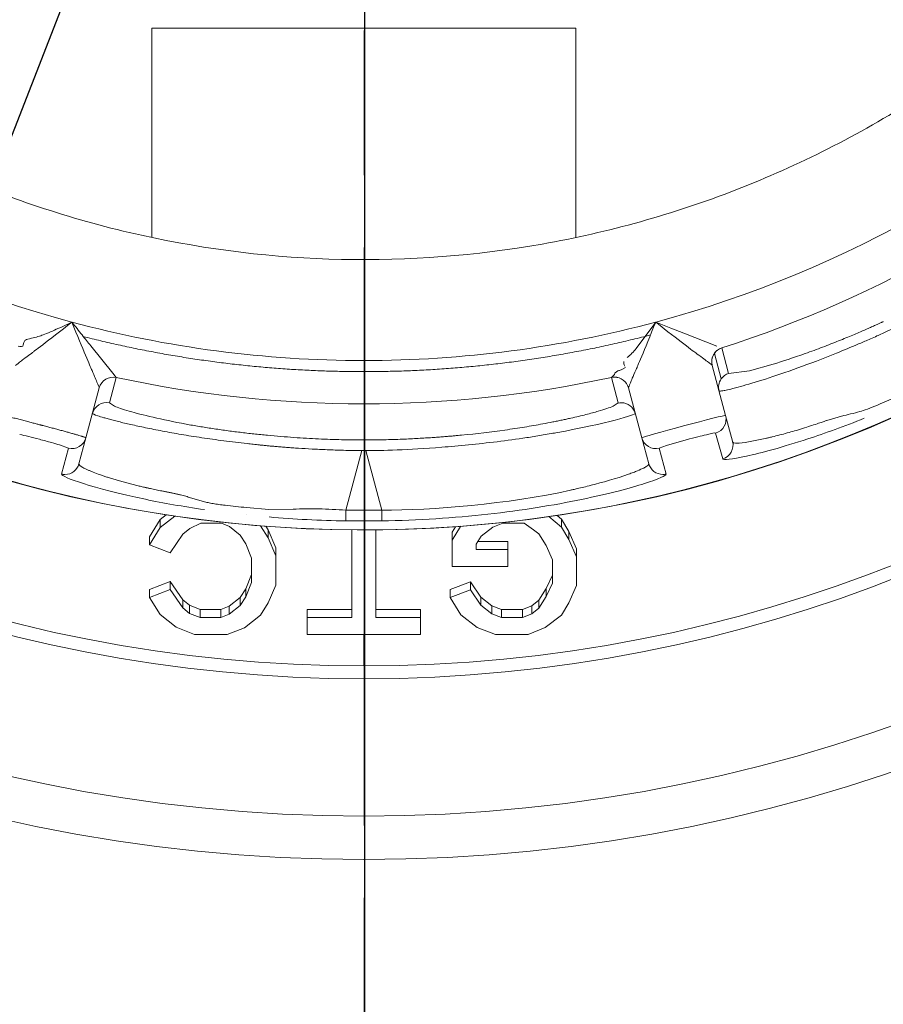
# Model space of a CAD drawing. Extents: x 0 to 283, y 0 to 196.
# Tile 17 of 28: x 229.1 to 232.09, y 89.41 to 92.82. Entities that reach past the tile are written whole.
import ezdxf

# ---------------------------------------------------------------- set-up
doc = ezdxf.new("R2010")
doc.units = 0
doc.linetypes.add('CENTER', pattern=[12, 8, -1, 2, -1])
doc.layers.get('0').update_dxf_attribs({"linetype": 'CONTINUOUS'})
doc.layers.get('DEFPOINTS').update_dxf_attribs({"linetype": 'CONTINUOUS'})
doc.layers.add('CTR', color=7, linetype='CENTER')
doc.layers.add('DIM', color=7, linetype='CONTINUOUS')
doc.layers.add('TANGENT EDGES', color=7, linetype='CONTINUOUS', lineweight=0)
doc.layers.add('VISIBLE', color=255, linetype='CONTINUOUS', lineweight=0)
doc.styles.add('SANSSERIF', font='sanss___.ttf')
doc.dimstyles.new('ISO-25', dxfattribs={"dimtxt": 2.5, "dimasz": 2.5, "dimexe": 1.25, "dimexo": 1, "dimgap": 0.6, "dimtad": 1, "dimdec": 1, "dimzin": 9, "dimdsep": 46, "dimtxsty": 'SANSSERIF', "dimcen": 0.75, "dimadec": 1, "dimazin": 0, "dimtfac": 1, "dimtdec": 1, "dimtmove": 0, "dimatfit": 3, "dimfxl": 1, "dimarcsym": 0})
doc.dimstyles.new('ISO-25$0', dxfattribs={"dimtxt": 2.5, "dimasz": 2.5, "dimexe": 1.25, "dimexo": 1, "dimgap": 0.6, "dimtad": 1, "dimdec": 1, "dimzin": 9, "dimdsep": 46, "dimtxsty": 'SANSSERIF', "dimcen": 0.75, "dimadec": 1, "dimazin": 0, "dimtfac": 1, "dimtdec": 1, "dimtmove": 0, "dimatfit": 3, "dimfxl": 1, "dimarcsym": 0})

# ---------------------------------------------------------------- blocks, each defined once
blk = doc.blocks.new('*D10')
at = {"layer": 'DEFPOINTS', "color": 0, "transparency": 16777216}
for p in [(230.2915, 95.5383), (239.1665, 73.8132), (256.1127, 73.8132)]:
    blk.add_point(p, dxfattribs=at)
at = {"layer": 'DIM', "color": 0, "lineweight": -2, "transparency": 16777216}
for p, q in [((256.1127, 95.5383), (256.1127, 120.1341)), ((232.2915, 95.5383), (258.6127, 95.5383)), ((256.1127, 78.8132), (256.1127, 90.5383)), ((241.1665, 73.8132), (258.6127, 73.8132))]:
    blk.add_line(p, q, dxfattribs=at)
at = {"layer": 'DIM', "color": 0, "transparency": 16777216}
for points in [[(255.2794, 90.5383), (256.946, 90.5383), (256.1127, 95.5383)], [(255.2794, 78.8132), (256.946, 78.8132), (256.1127, 73.8132)]]:
    blk.add_solid(points, dxfattribs=at)
at = {"layer": 'DIM', "color": 0, "transparency": 16777216, "insert": (252.3338, 110.5939), "char_height": 5, "attachment_point": 5, "rotation": 90, "style": 'SANSSERIF'}
blk.add_mtext('43.45', dxfattribs=at)
blk = doc.blocks.new('*D11')
at = {"layer": 'DEFPOINTS', "color": 0, "transparency": 16777216}
for p in [(230.2926, 95.5386), (242.9165, 77.5632), (242.9165, 52.6763)]:
    blk.add_point(p, dxfattribs=at)
at = {"layer": 'DIM', "color": 0, "lineweight": -2, "transparency": 16777216}
for p, q in [((230.2926, 93.5386), (230.2926, 50.1763)), ((242.9165, 75.5632), (242.9165, 50.1763)), ((235.2926, 52.6763), (237.9165, 52.6763)), ((242.9165, 52.6763), (266.9626, 52.6763))]:
    blk.add_line(p, q, dxfattribs=at)
at = {"layer": 'DIM', "color": 0, "transparency": 16777216}
for points in [[(235.2926, 53.5097), (235.2926, 51.843), (230.2926, 52.6763)], [(237.9165, 53.5097), (237.9165, 51.843), (242.9165, 52.6763)]]:
    blk.add_solid(points, dxfattribs=at)
at = {"layer": 'DIM', "color": 0, "transparency": 16777216, "insert": (257.4395, 56.4518), "char_height": 5, "attachment_point": 5, "style": 'SANSSERIF'}
blk.add_mtext('25.25', dxfattribs=at)
blk = doc.blocks.new('*D32')
at = {"color": 0, "lineweight": -2, "transparency": 16777216}
for p, q in [((234.1534, 105.4361), (235.9711, 110.094)), ((232.3357, 100.7782), (228.2459, 90.2979)), ((212.8528, 50.8526), (226.4282, 85.64))]:
    blk.add_line(p, q, dxfattribs=at)
at = {"color": 0, "transparency": 16777216}
for points in [[(233.3771, 105.7391), (234.9297, 105.1332), (232.3357, 100.7782)], [(225.6519, 85.943), (227.2045, 85.3371), (228.2459, 90.2979)]]:
    blk.add_solid(points, dxfattribs=at)
at = {"layer": 'DEFPOINTS', "color": 0, "transparency": 16777216}
for p in [(232.3357, 100.7782), (228.2459, 90.2979)]:
    blk.add_point(p, dxfattribs=at)
at = {"color": 0, "transparency": 16777216, "insert": (213.0431, 61.8292), "char_height": 5, "attachment_point": 5, "rotation": 68.6823, "style": 'SANSSERIF'}
blk.add_mtext('∅22.5', dxfattribs=at)

msp = doc.modelspace()

# ---------------------------------------------------------------- linework, layer by layer
at = {"layer": 'CTR', "ltscale": 0.25}
msp.add_line((230.2915, 107.0303), (230.2915, 84.0439), dxfattribs=at)
at = {"layer": 'TANGENT EDGES'}
for p, q in [((231.5264, 91.5755), (231.5028, 91.6636)), ((231.4954, 91.622), (231.4953, 91.6222)), ((229.4349, 91.5802), (229.429, 91.5582)), ((231.1468, 91.5802), (231.1468, 91.5805)), ((231.1704, 91.4921), (231.1468, 91.5802)), ((229.429, 91.5582), (229.4113, 91.4921)), ((229.376, 91.5446), (229.376, 91.5443)), ((231.2057, 91.5443), (231.2057, 91.5446)), ((229.4284, 91.481), (229.4113, 91.4921)), ((231.1704, 91.4921), (231.1526, 91.4807)), ((231.5072, 91.3883), (231.5317, 91.2988)), ((229.2693, 91.336), (229.2458, 91.2463)), ((230.2838, 91.3273), (230.2286, 91.1215)), ((230.2838, 91.3273), (230.2979, 91.3273)), ((230.353, 91.1215), (230.2979, 91.3273)), ((231.3358, 91.2463), (231.3123, 91.336)), ((230.2908, 90.6913), (230.2908, 90.5826))]:
    msp.add_line(p, q, dxfattribs=at)
for centre, radius, start, end in [((230.2908, 95.5381), 4.4848, 180, 325), ((230.2908, 95.5381), 4.9555, 183.7604, 270), ((230.2908, 95.5381), 4.9555, 270, 356.2396), ((230.2908, 95.5381), 3.8992, 225, 255), ((230.2908, 95.5381), 3.8992, 285, 315), ((231.5435, 91.6351), 0.05, 107.7949, 195), ((231.5437, 91.6349), 0.05, 107.766, 145), ((231.5437, 91.6349), 0.05, 145, 194.9999), ((229.4242, 91.5316), 0.05, 77.7949, 165), ((229.4243, 91.5314), 0.05, 77.766, 164.9999), ((231.1574, 91.5314), 0.05, 90, 102.191), ((231.1574, 91.5314), 0.05, 15.0059, 90), ((229.4007, 91.4433), 0.05, 77.7665, 164.9989), ((231.1809, 91.4432), 0.05, 15.0157, 89.9623), ((231.4934, 91.4363), 0.05, 286.025, 15), ((230.2908, 95.5381), 4.1737, 269.9044, 270.0956), ((231.3002, 91.3845), 0.05, 195, 283.9748), ((231.5174, 91.3467), 0.05, 286.6289, 14.9599), ((229.2574, 91.2949), 0.05, 270.0388, 344.9449)]:
    msp.add_arc(centre, radius, start, end, dxfattribs=at)
for centre, major_axis, ratio, start_param, end_param in [((230.3909, 91.2472), (-1.0385, 0.209), 0.023047, -0.0011, 0.193622), ((230.3569, 91.4094), (-0.9381, 0.0907), 0.085482, 0.567883, 0.766747), ((230.2697, 91.4478), (0.8748, 0.0562), 0.11442, 5.474413, 5.524864), ((230.2296, 91.1344), (-0.0011, -0.05), 0.015514, -1.30897, -0.033518), ((230.2908, 95.1917), (4.2143, 0), 0.965926, -1.585559, -1.556034)]:
    msp.add_ellipse(centre, major_axis=major_axis, ratio=ratio, start_param=start_param, end_param=end_param, dxfattribs=at)
for points, knots in [([(230.2979, 91.3273), (230.3529, 91.3277), (230.4434, 91.3299), (230.6191, 91.3436), (230.6841, 91.35), (230.7854, 91.3625), (230.8197, 91.3672), (230.871, 91.3749), (230.888, 91.3776), (230.9217, 91.3832), (230.9435, 91.387), (231.1353, 91.4218), (231.2306, 91.4514), (231.2293, 91.4562)], [0, 0, 0, 0, 0.25, 0.25, 0.375, 0.375, 0.4375, 0.4375, 0.46875, 0.46875, 0.5, 0.5, 1, 1, 1, 1]), ([(231.1011, 91.4635), (231.0885, 91.4599), (231.0743, 91.456), (231.0585, 91.452), (231.0505, 91.45), (231.0422, 91.448), (231.0334, 91.4459), (231.0247, 91.4438), (231.0155, 91.4417), (231.006, 91.4395), (231.0012, 91.4385), (230.9963, 91.4374), (230.9914, 91.4363), (230.9864, 91.4352), (230.9813, 91.4341), (230.9761, 91.433), (230.9709, 91.4319), (230.9657, 91.4308), (230.9603, 91.4297), (230.9549, 91.4286), (230.9494, 91.4275), (230.9438, 91.4264), (230.9327, 91.4241), (230.9212, 91.4219), (230.9092, 91.4197)], [0.25, 0.25, 0.25, 0.25, 0.3214286, 0.3214286, 0.3214286, 0.3571429, 0.3571429, 0.3571429, 0.3928571, 0.3928571, 0.3928571, 0.4107143, 0.4107143, 0.4107143, 0.4285714, 0.4285714, 0.4285714, 0.4464286, 0.4464286, 0.4464286, 0.4642857, 0.4642857, 0.4642857, 0.5, 0.5, 0.5, 0.5]), ([(231.8922, 91.4318), (231.8907, 91.4314), (231.885, 91.4294), (231.8706, 91.4244), (231.8648, 91.4224), (231.8514, 91.4179), (231.8397, 91.414), (231.8183, 91.407), (231.797, 91.4005), (231.7801, 91.3956)], [0.5000011, 0.5000011, 0.5000011, 0.5000011, 0.53125, 0.53125, 0.546875, 0.546875, 0.5625, 0.5625, 0.6250001, 0.6250001, 0.6250001, 0.6250001]), ([(231.7801, 91.3956), (231.7632, 91.3907), (231.7459, 91.3859), (231.7201, 91.3792), (231.7116, 91.3771), (231.6989, 91.374), (231.6946, 91.373), (231.6863, 91.3711), (231.6857, 91.3709), (231.678, 91.3692)], [0.6250001, 0.6250001, 0.6250001, 0.6250001, 0.6875, 0.6875, 0.71875, 0.71875, 0.734375, 0.734375, 0.7500001, 0.7500001, 0.7500001, 0.7500001]), ([(229.6835, 91.1669), (229.6808, 91.1677), (229.678, 91.1685), (229.6751, 91.1693), (229.6722, 91.1701), (229.6692, 91.1709), (229.6662, 91.1717), (229.6632, 91.1725), (229.6601, 91.1733), (229.6569, 91.1741), (229.6553, 91.1745), (229.6537, 91.1749), (229.6521, 91.1753), (229.6505, 91.1757), (229.6489, 91.176), (229.6472, 91.1764), (229.6456, 91.1768), (229.6439, 91.1772), (229.6422, 91.1776), (229.6405, 91.178), (229.6388, 91.1783), (229.6371, 91.1787), (229.6354, 91.1791), (229.6337, 91.1795), (229.6319, 91.1798), (229.6302, 91.1802), (229.6284, 91.1806), (229.6267, 91.1809), (229.6231, 91.1817), (229.619, 91.1825), (229.6151, 91.1833), (229.6113, 91.1841), (229.6075, 91.1848), (229.6038, 91.1856), (229.6001, 91.1863), (229.5965, 91.1871), (229.5929, 91.1878), (229.5894, 91.1885), (229.5859, 91.1892), (229.5825, 91.1899), (229.5757, 91.1913), (229.5691, 91.1927), (229.5629, 91.194), (229.5598, 91.1946), (229.5567, 91.1953), (229.5537, 91.1959), (229.5523, 91.1962), (229.5508, 91.1965), (229.5493, 91.1968), (229.5479, 91.1972), (229.5464, 91.1975), (229.545, 91.1978), (229.5436, 91.1981), (229.5422, 91.1984), (229.5408, 91.1987), (229.5401, 91.1988), (229.5394, 91.199), (229.5387, 91.1991), (229.538, 91.1993), (229.5373, 91.1994), (229.5366, 91.1996), (229.5353, 91.1999), (229.5339, 91.2002), (229.5326, 91.2005), (229.5313, 91.2008), (229.53, 91.2011), (229.5287, 91.2014), (229.5261, 91.202), (229.5236, 91.2025), (229.5211, 91.2031), (229.5186, 91.2037), (229.5162, 91.2043), (229.5139, 91.2048), (229.5092, 91.206), (229.5033, 91.2074), (229.4974, 91.2089), (229.4915, 91.2104), (229.4857, 91.2119), (229.4799, 91.2134), (229.4742, 91.215), (229.4685, 91.2165), (229.4629, 91.218), (229.4573, 91.2195), (229.4518, 91.2211), (229.4465, 91.2226), (229.4438, 91.2234), (229.4411, 91.2241), (229.4384, 91.2249), (229.4358, 91.2257), (229.4332, 91.2264), (229.4306, 91.2272), (229.4254, 91.2287), (229.4203, 91.2303), (229.4154, 91.2318), (229.4104, 91.2333), (229.4059, 91.2348), (229.4018, 91.2361), (229.3977, 91.2374), (229.3936, 91.2388), (229.3896, 91.2401), (229.3856, 91.2415), (229.3816, 91.2429), (229.3777, 91.2443), (229.3698, 91.2471), (229.3621, 91.2499), (229.3549, 91.2528), (229.3513, 91.2542), (229.3478, 91.2556), (229.3445, 91.257), (229.3411, 91.2584), (229.3379, 91.2598), (229.3349, 91.2612), (229.3288, 91.2639), (229.3234, 91.2666), (229.3189, 91.2691), (229.31, 91.2741), (229.3048, 91.2786), (229.3057, 91.282)], [0.4375, 0.4375, 0.4375, 0.4375, 0.4475446, 0.4475446, 0.4475446, 0.4575893, 0.4575893, 0.4575893, 0.4676339, 0.4676339, 0.4676339, 0.4726562, 0.4726562, 0.4726562, 0.4776786, 0.4776786, 0.4776786, 0.4827009, 0.4827009, 0.4827009, 0.4877232, 0.4877232, 0.4877232, 0.4927455, 0.4927455, 0.4927455, 0.4977679, 0.4977679, 0.4977679, 0.5078125, 0.5078125, 0.5078125, 0.5178571, 0.5178571, 0.5178571, 0.5279018, 0.5279018, 0.5279018, 0.5379464, 0.5379464, 0.5379464, 0.5580357, 0.5580357, 0.5580357, 0.5680804, 0.5680804, 0.5680804, 0.5731027, 0.5731027, 0.5731027, 0.578125, 0.578125, 0.578125, 0.5831473, 0.5831473, 0.5831473, 0.5856585, 0.5856585, 0.5856585, 0.5881696, 0.5881696, 0.5881696, 0.593192, 0.593192, 0.593192, 0.5982143, 0.5982143, 0.5982143, 0.6082589, 0.6082589, 0.6082589, 0.6183036, 0.6183036, 0.6183036, 0.6383929, 0.6383929, 0.6383929, 0.6584821, 0.6584821, 0.6584821, 0.6785714, 0.6785714, 0.6785714, 0.6986607, 0.6986607, 0.6986607, 0.7087054, 0.7087054, 0.7087054, 0.71875, 0.71875, 0.71875, 0.7388393, 0.7388393, 0.7388393, 0.7589286, 0.7589286, 0.7589286, 0.7790179, 0.7790179, 0.7790179, 0.7991071, 0.7991071, 0.7991071, 0.8392857, 0.8392857, 0.8392857, 0.859375, 0.859375, 0.859375, 0.8794643, 0.8794643, 0.8794643, 0.9196429, 0.9196429, 0.9196429, 0.9999907, 0.9999907, 0.9999907, 0.9999907]), ([(231.2759, 91.282), (231.2762, 91.2811), (231.2762, 91.2798), (231.2732, 91.2765), (231.2716, 91.2751), (231.2679, 91.2725), (231.2664, 91.2716), (231.2629, 91.2696), (231.2598, 91.2679), (231.2528, 91.2644), (231.2458, 91.2612), (231.2327, 91.2558), (231.2255, 91.2529), (231.2173, 91.2499), (231.2116, 91.2478), (231.2108, 91.2474), (231.1641, 91.2308), (231.1149, 91.2172), (231.0583, 91.2028), (231.0421, 91.199), (231.0238, 91.1947), (231.0186, 91.1935), (231.0125, 91.1921), (231.0107, 91.1917), (231.0077, 91.1911), (231.0124, 91.1921), (230.7889, 91.1422), (230.5267, 91.1212), (230.353, 91.1215)], [0, 0, 0, 0, 0.0625, 0.0625, 0.09375, 0.09375, 0.109375, 0.109375, 0.125, 0.125, 0.1875, 0.1875, 0.21875, 0.234375, 0.234375, 0.25, 0.25, 0.375, 0.375, 0.4375, 0.4375, 0.46875, 0.46875, 0.484375, 0.484375, 0.5, 0.5, 1, 1, 1, 1]), ([(229.2458, 91.2463), (229.2447, 91.236), (229.3529, 91.1973), (229.5969, 91.1461), (229.6657, 91.134), (229.7398, 91.1233)], [0, 0, 0, 0, 0.5, 0.5, 0.6670378, 0.6670378, 0.6670378, 0.6670378])]:
    msp.add_open_spline(points, degree=3, knots=knots, dxfattribs=at)
for points in [[(231.3242, 91.2449), (231.3024, 91.2449), (231.2816, 91.2609), (231.2759, 91.282)], [(231.2614, 91.2134), (231.311, 91.2292), (231.3364, 91.2412), (231.3358, 91.2463)], [(231.0433, 91.1584), (231.1387, 91.1783), (231.212, 91.1977), (231.2614, 91.2134)], [(230.353, 91.1215), (230.3538, 91.0738), (230.3533, 91.0846), (230.3525, 91.0844)], [(229.9638, 91.0978), (230.0495, 91.0904), (230.1387, 91.0857), (230.2285, 91.0844)]]:
    msp.add_open_spline(points, degree=3, dxfattribs=at)
at = {"layer": 'VISIBLE'}
for p, q in [((229.5583, 92.0645), (229.5583, 92.7881)), ((229.5583, 92.7881), (231.0233, 92.7881)), ((231.0233, 92.0645), (231.0233, 92.7881)), ((229.2274, 91.7469), (229.245, 91.7548)), ((229.245, 91.7548), (229.2816, 91.7717)), ((231.2329, 91.6805), (231.3, 91.7717)), ((231.3524, 91.7509), (231.3, 91.7717)), ((231.3974, 91.7332), (231.3524, 91.7509)), ((231.5111, 91.6886), (231.3974, 91.7332)), ((229.1133, 91.6938), (229.1146, 91.7015)), ((229.1146, 91.7015), (229.1185, 91.7078)), ((229.3466, 91.6894), (229.4231, 91.5948)), ((231.5285, 91.6825), (231.5283, 91.6827)), ((231.5285, 91.6825), (231.5521, 91.5944)), ((231.1804, 91.6063), (231.195, 91.6146)), ((231.5417, 91.4492), (231.4954, 91.622)), ((231.7062, 91.6266), (231.624, 91.6037)), ((229.4231, 91.5948), (229.4348, 91.5805)), ((229.4348, 91.5805), (229.4349, 91.5802)), ((231.1468, 91.5805), (231.1571, 91.591)), ((231.1595, 91.5967), (231.1694, 91.6033)), ((231.624, 91.6037), (231.5521, 91.5944)), ((229.3297, 91.3716), (229.376, 91.5443)), ((231.2057, 91.5443), (231.2056, 91.5443)), ((231.2519, 91.3716), (231.2057, 91.5443)), ((232.1435, 91.5179), (232.076, 91.4888)), ((231.5657, 91.3596), (231.5417, 91.4492)), ((231.9509, 91.4488), (231.8922, 91.4318)), ((229.2386, 91.347), (229.2693, 91.336)), ((229.3057, 91.282), (229.3297, 91.3716)), ((231.2759, 91.282), (231.2519, 91.3716)), ((231.3375, 91.3452), (231.3122, 91.3361)), ((231.405, 91.3646), (231.3375, 91.3452)), ((231.5657, 91.3596), (231.5657, 91.3596)), ((229.3057, 91.282), (229.3057, 91.282)), ((229.744, 91.1494), (229.6835, 91.1669)), ((229.6078, 91.1054), (229.5862, 91.0886)), ((229.9627, 91.1236), (229.8851, 91.1302)), ((229.8856, 91.1054), (229.8856, 91.1054)), ((230.046, 91.125), (229.9627, 91.1236)), ((229.5862, 91.0886), (229.5496, 91.0295)), ((229.6377, 91.1009), (229.5862, 91.0609)), ((229.5862, 91.0609), (229.5862, 91.0886)), ((229.6893, 91.0575), (229.7273, 91.076)), ((229.7273, 91.076), (229.7981, 91.076)), ((229.7981, 91.076), (229.8267, 91.0645)), ((230.7368, 91.0626), (230.7709, 91.076)), ((230.7709, 91.076), (230.8446, 91.076)), ((230.8446, 91.076), (230.8769, 91.0539)), ((230.9738, 91.0627), (230.9307, 91.099)), ((230.9738, 91.0904), (230.9587, 91.1031)), ((231.0001, 91.048), (230.9738, 91.0904)), ((230.9738, 91.0904), (230.9738, 91.0627)), ((229.5862, 91.0609), (229.5496, 91.0018)), ((229.6217, 90.9735), (229.6644, 91.038)), ((229.6644, 91.038), (229.6893, 91.0575)), ((229.8267, 91.0645), (229.8631, 91.0351)), ((229.9597, 91.0252), (229.9339, 91.0673)), ((229.9597, 91.053), (229.9518, 91.0659)), ((229.9861, 90.9914), (229.9597, 91.053)), ((229.9597, 91.053), (229.9597, 91.0252)), ((230.2493, 91.0533), (230.2493, 90.7501)), ((230.3328, 90.7501), (230.3328, 91.0533)), ((230.6254, 91.0654), (230.5961, 91.0178)), ((230.6076, 91.0643), (230.5961, 91.0455)), ((230.5961, 91.0455), (230.5961, 91.0178)), ((230.6254, 91.0656), (230.6254, 91.0654)), ((230.6257, 91.0656), (230.6254, 91.0654)), ((230.697, 91.0313), (230.7368, 91.0626)), ((230.8769, 91.0539), (230.8959, 91.0393)), ((230.8959, 91.0393), (230.9214, 90.9989)), ((231.0001, 91.0202), (230.9738, 91.0627)), ((231.0001, 91.048), (231.0001, 91.0202)), ((231.0263, 90.9881), (231.0001, 91.048)), ((229.5496, 91.0295), (229.5496, 91.0018)), ((229.5496, 91.0018), (229.6217, 90.9735)), ((229.8631, 91.0351), (229.8826, 91.0044)), ((229.8826, 91.0044), (229.9026, 90.9554)), ((229.9861, 90.9637), (229.9597, 91.0252)), ((230.5961, 91.0178), (230.5961, 90.9264)), ((230.6795, 91.0041), (230.697, 91.0313)), ((230.6795, 90.9852), (230.6795, 91.0041)), ((230.7887, 91.0129), (230.6852, 91.0129)), ((230.7887, 91.0129), (230.7887, 90.9852)), ((231.0263, 90.9604), (231.0001, 91.0202)), ((229.9861, 90.9914), (229.9861, 90.9637)), ((230.7887, 90.9852), (230.6795, 90.9852)), ((230.7887, 90.9264), (230.7887, 90.9852)), ((230.9214, 90.9989), (230.9428, 90.9501)), ((231.0263, 90.9881), (231.0263, 90.9604)), ((229.9026, 90.9554), (229.9026, 90.8707)), ((229.9861, 90.8625), (229.9861, 90.9637)), ((230.9428, 90.9501), (230.9428, 90.8693)), ((231.0263, 90.8608), (231.0263, 90.9604)), ((230.5961, 90.9264), (230.7887, 90.9264)), ((229.6217, 90.8752), (229.5496, 90.847)), ((229.6217, 90.8752), (229.6217, 90.8475)), ((229.6645, 90.8109), (229.6217, 90.8752)), ((229.9026, 90.8985), (229.8823, 90.8497)), ((229.9026, 90.8707), (229.8823, 90.822)), ((230.6592, 90.8739), (230.5893, 90.8469)), ((230.6592, 90.8462), (230.6592, 90.8739)), ((230.6954, 90.8205), (230.6592, 90.8739)), ((230.9428, 90.897), (230.9215, 90.8507)), ((230.9428, 90.8693), (230.9215, 90.823)), ((229.6217, 90.8475), (229.5496, 90.8193)), ((229.5496, 90.847), (229.5496, 90.8193)), ((229.6645, 90.7832), (229.6217, 90.8475)), ((229.8823, 90.8497), (229.8626, 90.8191)), ((229.8823, 90.8497), (229.8823, 90.822)), ((229.9596, 90.8009), (229.9861, 90.8625)), ((230.5893, 90.8469), (230.5893, 90.8191)), ((230.6592, 90.8462), (230.5893, 90.8191)), ((230.6954, 90.7928), (230.6592, 90.8462)), ((230.9215, 90.8507), (230.8962, 90.8098)), ((230.9215, 90.8507), (230.9215, 90.823)), ((231, 90.8008), (231.0263, 90.8608)), ((229.5496, 90.8193), (229.5863, 90.7602)), ((229.6645, 90.8109), (229.6645, 90.7832)), ((229.6883, 90.7923), (229.6645, 90.8109)), ((229.8626, 90.8191), (229.8254, 90.7894)), ((229.8823, 90.822), (229.8626, 90.7913)), ((229.8626, 90.8191), (229.8626, 90.7913)), ((229.9336, 90.7583), (229.9596, 90.8009)), ((230.5893, 90.8191), (230.6262, 90.7595)), ((230.7336, 90.7908), (230.6954, 90.8205)), ((230.6954, 90.8205), (230.6954, 90.7928)), ((230.8962, 90.8098), (230.872, 90.791)), ((230.9215, 90.823), (230.8962, 90.7821)), ((230.8962, 90.8098), (230.8962, 90.7821)), ((230.9737, 90.7581), (231, 90.8008)), ((229.6883, 90.7645), (229.6645, 90.7832)), ((229.7243, 90.7778), (229.6883, 90.7923)), ((229.6883, 90.7923), (229.6883, 90.7645)), ((229.7243, 90.7501), (229.6883, 90.7645)), ((229.7243, 90.7778), (229.7243, 90.7501)), ((229.7962, 90.7778), (229.7243, 90.7778)), ((229.8254, 90.7894), (229.7962, 90.7778)), ((229.7962, 90.7778), (229.7962, 90.7501)), ((229.8626, 90.7913), (229.8254, 90.7617)), ((229.8254, 90.7894), (229.8254, 90.7617)), ((230.2493, 90.7778), (230.0952, 90.7778)), ((230.0952, 90.7778), (230.0952, 90.7501)), ((230.4869, 90.7778), (230.3328, 90.7778)), ((230.4869, 90.7778), (230.4869, 90.7501)), ((230.7336, 90.763), (230.6954, 90.7928)), ((230.7336, 90.7908), (230.7336, 90.763)), ((230.7671, 90.7778), (230.7336, 90.7908)), ((230.7671, 90.7501), (230.7336, 90.763)), ((230.7671, 90.7778), (230.7671, 90.7501)), ((230.8393, 90.7778), (230.7671, 90.7778)), ((230.872, 90.791), (230.8393, 90.7778)), ((230.8393, 90.7778), (230.8393, 90.7501)), ((230.872, 90.7633), (230.8393, 90.7501)), ((230.872, 90.791), (230.872, 90.7633)), ((230.8962, 90.7821), (230.872, 90.7633)), ((229.5863, 90.7602), (229.642, 90.7168)), ((229.7962, 90.7501), (229.7243, 90.7501)), ((229.8254, 90.7617), (229.7962, 90.7501)), ((229.8779, 90.7148), (229.9336, 90.7583)), ((230.0952, 90.7501), (230.0952, 90.6913)), ((230.2493, 90.7501), (230.0952, 90.7501)), ((230.4869, 90.7501), (230.3328, 90.7501)), ((230.4869, 90.6913), (230.4869, 90.7501)), ((230.6262, 90.7595), (230.6823, 90.7158)), ((230.8393, 90.7501), (230.7671, 90.7501)), ((230.9182, 90.7156), (230.9737, 90.7581)), ((229.642, 90.7168), (229.7057, 90.6913)), ((229.8182, 90.6913), (229.8779, 90.7148)), ((230.6823, 90.7158), (230.7456, 90.6913)), ((230.8585, 90.6913), (230.9182, 90.7156)), ((229.7057, 90.6913), (229.8182, 90.6913)), ((230.0952, 90.6913), (230.4869, 90.6913)), ((230.7456, 90.6913), (230.8585, 90.6913))]:
    msp.add_line(p, q, dxfattribs=at)
for radius in [5.625, 5.475]:
    msp.add_circle((230.2908, 95.5381), radius, dxfattribs=at)
for centre, radius, start, end in [((230.2908, 95.5381), 4.485, 180, 0), ((230.2908, 95.5381), 5, 183.7269, 270), ((230.2908, 95.5381), 5, 270, 356.2731), ((230.2908, 95.5381), 4.0491, 287.7949, 312.2051), ((230.2947, 95.5304), 3.5415, 291.2364, 302.5136), ((230.2881, 95.5299), 3.5415, 246.2364, 257.5136), ((230.2931, 95.5298), 3.5415, 279.9864, 291.2636), ((230.2898, 95.5296), 3.5415, 257.4864, 268.7636), ((230.2915, 95.5295), 3.5415, 268.7364, 280.0136), ((230.2908, 95.5381), 3.8992, 255, 270), ((230.2908, 95.5381), 3.8992, 270, 285), ((230.2908, 95.5381), 4.0491, 257.7949, 282.2051), ((231.1574, 91.5316), 0.05, 90, 102.2051), ((231.1574, 91.5316), 0.05, 15, 90), ((231.5674, 91.5467), 0.0501, 107.7883, 144.954), ((231.5673, 91.5468), 0.05, 145.0001, 195.0148), ((231.1574, 91.5314), 0.05, 15, 15.0059), ((231.181, 91.4434), 0.0498, 90.0598, 102.2954), ((229.2814, 91.3845), 0.05, 256.025, 345), ((231.5174, 91.3467), 0.05, 14.9599, 14.9999), ((229.2574, 91.2949), 0.05, 344.9449, 344.9849), ((229.2574, 91.2944), 0.0495, 256.4849, 269.9906), ((231.3242, 91.2932), 0.0483, 270.0294, 283.8751), ((230.2909, 95.5475), 4.4635, 269.199, 270.7904)]:
    msp.add_arc(centre, radius, start, end, dxfattribs=at)
for centre, major_axis, ratio, start_param, end_param in [((229.2587, 91.7531), (-0.2511, 0.3155), 0.073145, 4.572789, 4.713131), ((229.3013, 91.7789), (0.2197, -0.2846), 0.054609, -1.431124, -1.293211), ((231.0417, 91.8901), (-0.0197, -0.3037), 0.87999, 0.713346, 0.867749), ((232.41, 91.9943), (-0.8544, -0.3891), 0.085523, 0.565198, 0.765422), ((231.2118, 91.6365), (-0.0218, -0.009), 0.658205, -0.476468, 0), ((231.2339, 91.7301), (-0.018, -0.1305), 0.389877, -0.613501, -0.515648), ((231.1306, 91.5936), (0.0279, 0.0011), 0.385858, 5.940275, 6.187932), ((231.2209, 91.6525), (-0.0618, -0.068), 0.196773, -0.453558, -0.372994), ((231.2155, 91.5203), (-0.2149, -0.0498), 0.416634, -1.503308, -1.451774), ((230.4134, 91.3129), (-1.0016, 0.1795), 0.043108, 0.19027, 0.377794), ((230.1776, 91.3154), (0.9919, 0.1768), 0.043377, -0.381429, -0.192841), ((230.3584, 91.3643), (-0.9411, 0.1288), 0.059221, 0.374108, 0.569792), ((230.2966, 91.4594), (0.836, 0.0444), 0.125738, 5.423288, 5.475294), ((229.1738, 91.3624), (-0.1019, 0.0265), 0.029173, -1.140641, -0.765412), ((229.1706, 91.3616), (-0.0964, 0.0258), 0.044788, -1.542071, -1.147399), ((230.2915, 91.4972), (0.8427, 0.0227), 0.161969, 5.118689, 5.32438), ((230.2974, 91.468), (0.8348, 0.0387), 0.133691, 5.320538, 5.423739), ((229.1717, 91.3612), (-0.1009, 0.027), 0.043834, 4.323112, 4.751381), ((229.1755, 91.3616), (0.0924, -0.0251), 0.03436, 0.828287, 1.183823), ((230.2448, 91.0583), (-0.9597, 0.1195), 0.030048, -1.18294, -1.098821), ((230.1948, 90.496), (-0.9561, 0.0993), 0.650999, -1.440633, -1.347314), ((230.2182, 90.7125), (-1.0245, 0.0769), 0.397758, -1.551128, -1.45955)]:
    msp.add_ellipse(centre, major_axis=major_axis, ratio=ratio, start_param=start_param, end_param=end_param, dxfattribs=at)
for points, knots in [([(231.519, 91.5338), (231.5191, 91.5335), (231.5194, 91.533), (231.5231, 91.533), (231.5249, 91.5332), (231.529, 91.5338), (231.5306, 91.534), (231.5345, 91.5347), (231.538, 91.5354), (231.5443, 91.5367), (231.5508, 91.5382), (231.5684, 91.5425), (231.5821, 91.546), (231.6399, 91.5619), (231.7097, 91.5838), (231.8325, 91.6282), (231.8775, 91.6453), (231.9493, 91.6744), (231.9863, 91.6898), (232.0246, 91.7062), (232.0504, 91.7175), (232.0701, 91.7262), (232.1277, 91.752), (232.2335, 91.7992), (232.3901, 91.8879)], [0, 0, 0, 0, 0.0625, 0.0625, 0.09375, 0.09375, 0.109375, 0.109375, 0.125, 0.125, 0.1875, 0.1875, 0.25, 0.25, 0.5, 0.5, 0.625, 0.625, 0.6875, 0.71875, 0.71875, 0.75, 0.75, 1, 1, 1, 1]), ([(229.2816, 91.7717), (229.2411, 91.74), (229.2041, 91.7116), (229.1688, 91.6847), (229.1599, 91.678), (229.1503, 91.6707), (229.1477, 91.6688), (229.1436, 91.6657), (229.1475, 91.6685), (229.116, 91.6452), (229.1088, 91.6402), (229.0924, 91.6269), (229.0873, 91.6228), (229.0863, 91.6222)], [0, 0, 0, 0, 0.25, 0.25, 0.375, 0.375, 0.4375, 0.4375, 0.5, 0.5, 0.75, 0.75, 1, 1, 1, 1]), ([(229.2816, 91.7717), (229.3199, 91.6763), (229.3454, 91.617), (229.3503, 91.6059), (229.3567, 91.5912), (229.363, 91.5766), (229.3658, 91.5701), (229.3728, 91.5534), (229.3756, 91.5462), (229.376, 91.5446)], [-1, -1, -1, -1, -0.5, -0.5, -0.375, -0.375, -0.25, -0.25, 0, 0, 0, 0]), ([(231.3, 91.7717), (231.2808, 91.724), (231.2629, 91.6809), (231.2458, 91.64), (231.2415, 91.6297), (231.2368, 91.6186), (231.2355, 91.6156), (231.2335, 91.6109), (231.2354, 91.6153), (231.2198, 91.5794), (231.2161, 91.5715), (231.2085, 91.5517), (231.2061, 91.5456), (231.2057, 91.5446)], [0, 0, 0, 0, 0.25, 0.25, 0.375, 0.375, 0.4375, 0.4375, 0.5, 0.5, 0.75, 0.75, 1, 1, 1, 1]), ([(231.4953, 91.6222), (231.4942, 91.6234), (231.4881, 91.6282), (231.4737, 91.6392), (231.468, 91.6434), (231.4552, 91.6529), (231.4424, 91.6624), (231.4326, 91.6697), (231.3809, 91.7083), (231.3, 91.7717)], [0, 0, 0, 0, 0.25, 0.25, 0.375, 0.375, 0.5, 0.5, 1, 1, 1, 1]), ([(232.0869, 91.7736), (232.0866, 91.7735), (232.0863, 91.7733), (232.086, 91.7732), (232.0857, 91.773), (232.0853, 91.7728), (232.0849, 91.7727), (232.0845, 91.7725), (232.0841, 91.7723), (232.0837, 91.7721), (232.0833, 91.7719), (232.0828, 91.7717), (232.0823, 91.7715), (232.0818, 91.7713), (232.0813, 91.771), (232.0808, 91.7708), (232.0802, 91.7705), (232.0797, 91.7703), (232.0791, 91.77), (232.0779, 91.7695), (232.0766, 91.7689), (232.0752, 91.7682), (232.0738, 91.7676), (232.0723, 91.7669), (232.0707, 91.7662), (232.0691, 91.7655), (232.0674, 91.7647), (232.0656, 91.7639), (232.0637, 91.763), (232.0618, 91.7622), (232.0598, 91.7613), (232.0578, 91.7604), (232.0557, 91.7594), (232.0534, 91.7584), (232.049, 91.7564), (232.0441, 91.7543), (232.0389, 91.752), (232.0363, 91.7508), (232.0335, 91.7496), (232.0307, 91.7484), (232.0279, 91.7471), (232.025, 91.7458), (232.0219, 91.7445), (232.0159, 91.7419), (232.0095, 91.7391), (232.0027, 91.7362), (231.9959, 91.7333), (231.9888, 91.7303), (231.9813, 91.7271), (231.9738, 91.724), (231.966, 91.7207), (231.9579, 91.7173), (231.9497, 91.714), (231.9412, 91.7105), (231.9325, 91.707), (231.9238, 91.7035), (231.9147, 91.6999), (231.9055, 91.6962), (231.8962, 91.6926), (231.8867, 91.6889), (231.877, 91.6852), (231.8576, 91.6778), (231.8374, 91.6704), (231.8169, 91.6631)], [0.25, 0.25, 0.25, 0.25, 0.2544643, 0.2544643, 0.2544643, 0.2589286, 0.2589286, 0.2589286, 0.2633929, 0.2633929, 0.2633929, 0.2678571, 0.2678571, 0.2678571, 0.2723214, 0.2723214, 0.2723214, 0.2767857, 0.2767857, 0.2767857, 0.2857143, 0.2857143, 0.2857143, 0.2946429, 0.2946429, 0.2946429, 0.3035714, 0.3035714, 0.3035714, 0.3125, 0.3125, 0.3125, 0.3214286, 0.3214286, 0.3214286, 0.3392857, 0.3392857, 0.3392857, 0.3482143, 0.3482143, 0.3482143, 0.3571429, 0.3571429, 0.3571429, 0.375, 0.375, 0.375, 0.3928571, 0.3928571, 0.3928571, 0.4107143, 0.4107143, 0.4107143, 0.4285714, 0.4285714, 0.4285714, 0.4464286, 0.4464286, 0.4464286, 0.4642857, 0.4642857, 0.4642857, 0.5, 0.5, 0.5, 0.5]), ([(229.3297, 91.3716), (229.3297, 91.3719), (229.3283, 91.3726), (229.3256, 91.3736), (229.3242, 91.3741), (229.3225, 91.3747), (229.3205, 91.3753), (229.3195, 91.3757), (229.3184, 91.376), (229.3172, 91.3764), (229.3161, 91.3767), (229.3148, 91.3771), (229.3136, 91.3775), (229.311, 91.3783), (229.3081, 91.3792), (229.305, 91.3801), (229.3019, 91.381), (229.2986, 91.382), (229.295, 91.383), (229.2914, 91.3841), (229.2876, 91.3852), (229.2837, 91.3863), (229.2797, 91.3874), (229.2755, 91.3886), (229.2712, 91.3898), (229.2669, 91.391), (229.2624, 91.3922), (229.2578, 91.3935), (229.2532, 91.3948), (229.2484, 91.3961), (229.2435, 91.3974), (229.2387, 91.3987), (229.2337, 91.4001), (229.2287, 91.4014), (229.2236, 91.4028), (229.2185, 91.4041), (229.2133, 91.4055), (229.2081, 91.4069), (229.2029, 91.4083), (229.1976, 91.4097), (229.195, 91.4103), (229.1924, 91.411), (229.1897, 91.4117), (229.1871, 91.4124), (229.1845, 91.4131), (229.1818, 91.4138), (229.1811, 91.414), (229.1804, 91.4142), (229.1797, 91.4143), (229.179, 91.4145), (229.1782, 91.4147), (229.1774, 91.4149), (229.1767, 91.4151), (229.1759, 91.4154), (229.175, 91.4156), (229.1742, 91.4158), (229.1734, 91.416), (229.1725, 91.4162), (229.1708, 91.4167), (229.1689, 91.4172), (229.167, 91.4177), (229.1651, 91.4182), (229.1631, 91.4187), (229.161, 91.4193), (229.1569, 91.4204), (229.1524, 91.4216), (229.1476, 91.4228), (229.1452, 91.4235), (229.1427, 91.4241), (229.1402, 91.4248), (229.1376, 91.4254), (229.135, 91.4261), (229.1323, 91.4268), (229.1297, 91.4275), (229.1269, 91.4283), (229.1242, 91.429), (229.1214, 91.4297), (229.1186, 91.4304), (229.1157, 91.4312), (229.1129, 91.4319), (229.11, 91.4327), (229.1071, 91.4334), (229.1042, 91.4342), (229.1012, 91.435), (229.0983, 91.4357), (229.0924, 91.4372), (229.0866, 91.4387), (229.0809, 91.4402), (229.0777, 91.441), (229.0747, 91.4417), (229.0719, 91.4424), (229.0692, 91.4431), (229.0667, 91.4437), (229.0644, 91.4443), (229.0622, 91.4448), (229.0601, 91.4453), (229.0582, 91.4457), (229.0564, 91.4462), (229.0547, 91.4466), (229.0532, 91.4469), (229.0517, 91.4473), (229.0504, 91.4475), (229.0493, 91.4478), (229.0481, 91.4481), (229.0471, 91.4483), (229.0462, 91.4484), (229.0445, 91.4488), (229.0433, 91.449), (229.0424, 91.4492), (229.0419, 91.4492), (229.0416, 91.4493), (229.0413, 91.4493), (229.041, 91.4493), (229.0408, 91.4493), (229.0406, 91.4494), (229.0404, 91.4494), (229.0403, 91.4494), (229.0402, 91.4493), (229.0402, 91.4493), (229.0401, 91.4493), (229.0401, 91.4493), (229.04, 91.4493), (229.04, 91.4493), (229.04, 91.4493), (229.04, 91.4493), (229.04, 91.4493), (229.04, 91.4493), (229.04, 91.4493), (229.04, 91.4492), (229.0399, 91.4492), (229.0399, 91.4492), (229.0399, 91.4492), (229.0399, 91.4492), (229.0399, 91.4492), (229.0399, 91.4492), (229.0399, 91.4492)], [0, 0, 0, 0, 0.071429, 0.071429, 0.071429, 0.107143, 0.107143, 0.107143, 0.125, 0.125, 0.125, 0.142857, 0.142857, 0.142857, 0.178571, 0.178571, 0.178571, 0.214286, 0.214286, 0.214286, 0.25, 0.25, 0.25, 0.285714, 0.285714, 0.285714, 0.321429, 0.321429, 0.321429, 0.357143, 0.357143, 0.357143, 0.392857, 0.392857, 0.392857, 0.428571, 0.428571, 0.428571, 0.464286, 0.464286, 0.464286, 0.482143, 0.482143, 0.482143, 0.5, 0.5, 0.5, 0.508929, 0.508929, 0.508929, 0.517857, 0.517857, 0.517857, 0.526786, 0.526786, 0.526786, 0.535714, 0.535714, 0.535714, 0.553571, 0.553571, 0.553571, 0.571429, 0.571429, 0.571429, 0.607143, 0.607143, 0.607143, 0.625, 0.625, 0.625, 0.642857, 0.642857, 0.642857, 0.660714, 0.660714, 0.660714, 0.678571, 0.678571, 0.678571, 0.696429, 0.696429, 0.696429, 0.714286, 0.714286, 0.714286, 0.75, 0.75, 0.75, 0.767857, 0.767857, 0.767857, 0.785714, 0.785714, 0.785714, 0.803571, 0.803571, 0.803571, 0.821429, 0.821429, 0.821429, 0.839286, 0.839286, 0.839286, 0.857143, 0.857143, 0.857143, 0.892857, 0.892857, 0.892857, 0.910714, 0.910714, 0.910714, 0.928571, 0.928571, 0.928571, 0.946429, 0.946429, 0.946429, 0.964286, 0.964286, 0.964286, 0.973214, 0.973214, 0.973214, 0.982143, 0.982143, 0.982143, 0.991071, 0.991071, 0.991071, 0.995536, 0.995536, 0.995536, 1, 1, 1, 1]), ([(229.3708, 91.4477), (229.3763, 91.4459), (229.3832, 91.4437), (229.392, 91.4412), (229.3965, 91.4399), (229.4013, 91.4385), (229.4067, 91.437), (229.4121, 91.4356), (229.4181, 91.434), (229.4246, 91.4323), (229.4274, 91.4315), (229.4304, 91.4308), (229.4335, 91.43), (229.4365, 91.4292), (229.4396, 91.4284), (229.4429, 91.4276), (229.4493, 91.426), (229.4561, 91.4244), (229.4632, 91.4227), (229.4703, 91.421), (229.4778, 91.4193), (229.4855, 91.4175), (229.4933, 91.4158), (229.5014, 91.414), (229.5099, 91.4122), (229.5183, 91.4103), (229.5271, 91.4085), (229.5362, 91.4066), (229.5453, 91.4047), (229.5547, 91.4028), (229.5645, 91.4008), (229.5743, 91.3989), (229.5843, 91.3969), (229.5947, 91.395), (229.6052, 91.393), (229.6159, 91.391), (229.6269, 91.389), (229.6376, 91.3871), (229.6486, 91.3852), (229.6598, 91.3833), (229.671, 91.3814), (229.6825, 91.3795), (229.6943, 91.3776), (229.7061, 91.3757), (229.7181, 91.3739), (229.7303, 91.372), (229.7426, 91.3702), (229.755, 91.3684), (229.7678, 91.3666), (229.7805, 91.3648), (229.7934, 91.3631), (229.8065, 91.3614), (229.8196, 91.3596), (229.833, 91.3579), (229.8465, 91.3563), (229.86, 91.3547), (229.8737, 91.353), (229.8876, 91.3515), (229.8946, 91.3507), (229.9016, 91.3499), (229.9086, 91.3492), (229.9156, 91.3484), (229.9227, 91.3477), (229.9298, 91.347), (229.9318, 91.3467), (229.9339, 91.3465), (229.936, 91.3463), (229.938, 91.3461), (229.9402, 91.3459), (229.9424, 91.3457), (229.9468, 91.3453), (229.9514, 91.3448), (229.9562, 91.3444), (229.961, 91.3439), (229.9659, 91.3434), (229.9712, 91.343), (229.9764, 91.3425), (229.9818, 91.342), (229.9874, 91.3415), (229.993, 91.3411), (229.9988, 91.3406), (230.0048, 91.3401), (230.0109, 91.3396), (230.0171, 91.3391), (230.0236, 91.3386), (230.0301, 91.3381), (230.0367, 91.3376), (230.0436, 91.3371), (230.0505, 91.3366), (230.0576, 91.3361), (230.065, 91.3357), (230.0796, 91.3347), (230.0952, 91.3337), (230.1116, 91.3328), (230.1281, 91.332), (230.1454, 91.3311), (230.1636, 91.3304), (230.1727, 91.33), (230.1821, 91.3296), (230.1916, 91.3293), (230.2012, 91.329), (230.211, 91.3287), (230.221, 91.3284), (230.241, 91.3279), (230.262, 91.3275), (230.2838, 91.3273)], [0.125, 0.125, 0.125, 0.125, 0.1875, 0.1875, 0.1875, 0.21875, 0.21875, 0.21875, 0.25, 0.25, 0.25, 0.265625, 0.265625, 0.265625, 0.28125, 0.28125, 0.28125, 0.3125, 0.3125, 0.3125, 0.34375, 0.34375, 0.34375, 0.375, 0.375, 0.375, 0.40625, 0.40625, 0.40625, 0.4375, 0.4375, 0.4375, 0.46875, 0.46875, 0.46875, 0.5, 0.5, 0.5, 0.53125, 0.53125, 0.53125, 0.5625, 0.5625, 0.5625, 0.59375, 0.59375, 0.59375, 0.625, 0.625, 0.625, 0.65625, 0.65625, 0.65625, 0.6875, 0.6875, 0.6875, 0.71875, 0.71875, 0.71875, 0.734375, 0.734375, 0.734375, 0.75, 0.75, 0.75, 0.7578125, 0.7578125, 0.7578125, 0.765625, 0.765625, 0.765625, 0.78125, 0.78125, 0.78125, 0.796875, 0.796875, 0.796875, 0.8125, 0.8125, 0.8125, 0.828125, 0.828125, 0.828125, 0.84375, 0.84375, 0.84375, 0.859375, 0.859375, 0.859375, 0.875, 0.875, 0.875, 0.90625, 0.90625, 0.90625, 0.9375, 0.9375, 0.9375, 0.953125, 0.953125, 0.953125, 0.96875, 0.96875, 0.96875, 1, 1, 1, 1]), ([(231.2519, 91.3716), (231.2515, 91.3733), (231.3204, 91.3927), (231.4721, 91.4333), (231.5413, 91.4509), (231.5417, 91.4492)], [-1, -1, -1, -1, -0.5, -0.5, 0, 0, 0, 0]), ([(230.2839, 91.3643), (230.2728, 91.3644), (230.2614, 91.3644), (230.2496, 91.3646), (230.2378, 91.3647), (230.2257, 91.3649), (230.2132, 91.3652), (230.2007, 91.3655), (230.1879, 91.3659), (230.1748, 91.3663), (230.1616, 91.3668), (230.1482, 91.3673), (230.1344, 91.3679), (230.1207, 91.3686), (230.1067, 91.3693), (230.0923, 91.3701), (230.078, 91.3709), (230.0635, 91.3719), (230.0487, 91.3729), (230.0339, 91.3739), (230.0189, 91.3751), (230.0037, 91.3763), (229.9884, 91.3776), (229.973, 91.3789), (229.9575, 91.3804), (229.9419, 91.3819), (229.9263, 91.3835), (229.9105, 91.3852), (229.8947, 91.3869), (229.8788, 91.3887), (229.8629, 91.3907), (229.847, 91.3926), (229.8311, 91.3947), (229.8152, 91.3968), (229.7994, 91.399), (229.7835, 91.4013), (229.7678, 91.4036), (229.7521, 91.406), (229.7366, 91.4085), (229.7212, 91.4111), (229.7058, 91.4136), (229.6907, 91.4163), (229.6759, 91.419)], [0, 0, 0, 0, 0.0357143, 0.0357143, 0.0357143, 0.0714286, 0.0714286, 0.0714286, 0.1071429, 0.1071429, 0.1071429, 0.1428571, 0.1428571, 0.1428571, 0.1785714, 0.1785714, 0.1785714, 0.2142857, 0.2142857, 0.2142857, 0.25, 0.25, 0.25, 0.2857143, 0.2857143, 0.2857143, 0.3214286, 0.3214286, 0.3214286, 0.3571429, 0.3571429, 0.3571429, 0.3928571, 0.3928571, 0.3928571, 0.4285714, 0.4285714, 0.4285714, 0.4642857, 0.4642857, 0.4642857, 0.5, 0.5, 0.5, 0.5]), ([(230.6279, 91.3808), (230.6243, 91.3804), (230.6205, 91.3801), (230.6164, 91.3797), (230.6143, 91.3795), (230.6122, 91.3793), (230.6099, 91.3791), (230.6077, 91.3789), (230.6055, 91.3787), (230.6031, 91.3785), (230.6007, 91.3783), (230.5983, 91.3781), (230.5958, 91.3778), (230.5933, 91.3776), (230.5907, 91.3774), (230.5881, 91.3772), (230.5828, 91.3767), (230.5772, 91.3763), (230.5712, 91.3758), (230.5653, 91.3753), (230.5591, 91.3748), (230.5526, 91.3743), (230.5461, 91.3738), (230.5392, 91.3733), (230.5321, 91.3728), (230.5249, 91.3723), (230.5174, 91.3718), (230.5096, 91.3714), (230.5018, 91.3709), (230.4937, 91.3704), (230.4853, 91.3699), (230.4769, 91.3694), (230.4681, 91.369), (230.459, 91.3685), (230.4499, 91.3681), (230.4405, 91.3676), (230.4307, 91.3672), (230.421, 91.3668), (230.4109, 91.3664), (230.4005, 91.3661), (230.3901, 91.3658), (230.3793, 91.3655), (230.3682, 91.3652), (230.3461, 91.3647), (230.3226, 91.3644), (230.2978, 91.3643)], [0.75, 0.75, 0.75, 0.75, 0.7678571, 0.7678571, 0.7678571, 0.7767857, 0.7767857, 0.7767857, 0.7857143, 0.7857143, 0.7857143, 0.7946429, 0.7946429, 0.7946429, 0.8035714, 0.8035714, 0.8035714, 0.8214286, 0.8214286, 0.8214286, 0.8392857, 0.8392857, 0.8392857, 0.8571429, 0.8571429, 0.8571429, 0.875, 0.875, 0.875, 0.8928571, 0.8928571, 0.8928571, 0.9107143, 0.9107143, 0.9107143, 0.9285714, 0.9285714, 0.9285714, 0.9464286, 0.9464286, 0.9464286, 0.9642857, 0.9642857, 0.9642857, 1, 1, 1, 1]), ([(231.4751, 91.3823), (231.4751, 91.3823), (231.4751, 91.3823), (231.4565, 91.378), (231.4374, 91.3734), (231.405, 91.3646)], [0.2499715, 0.2499715, 0.2499715, 0.2499715, 0.25, 0.25, 0.5000049, 0.5000049, 0.5000049, 0.5000049]), ([(229.8116, 91.1383), (229.804, 91.1392), (229.7967, 91.1401), (229.7897, 91.1411), (229.7862, 91.1416), (229.7829, 91.142), (229.7796, 91.1426), (229.7763, 91.1431), (229.773, 91.1436), (229.7699, 91.1441), (229.7668, 91.1447), (229.7637, 91.1452), (229.7608, 91.1458), (229.7549, 91.1469), (229.7493, 91.1481), (229.744, 91.1494)], [0.3125, 0.3125, 0.3125, 0.3125, 0.33035714, 0.33035714, 0.33035714, 0.33928571, 0.33928571, 0.33928571, 0.34821429, 0.34821429, 0.34821429, 0.35714286, 0.35714286, 0.35714286, 0.375, 0.375, 0.375, 0.375])]:
    msp.add_open_spline(points, degree=3, knots=knots, dxfattribs=at)
for points in [[(229.1352, 91.7146), (229.1523, 91.7181), (229.1667, 91.7222), (229.1778, 91.7263)], [(229.1778, 91.7263), (229.189, 91.7304), (229.2111, 91.7394), (229.2274, 91.7469)], [(229.0952, 91.6883), (229.1041, 91.6861), (229.1127, 91.6851), (229.1133, 91.6938)], [(229.1185, 91.7078), (229.1217, 91.7109), (229.1268, 91.713), (229.1352, 91.7146)], [(232.076, 91.4888), (232.0511, 91.4784), (232.0261, 91.4684), (232.0116, 91.464)], [(232.0116, 91.464), (231.9964, 91.4594), (231.9689, 91.4531), (231.9509, 91.4488)], [(231.8265, 91.3681), (231.8858, 91.3876), (231.9515, 91.4114), (232.021, 91.4393)], [(231.5072, 91.3883), (231.5065, 91.3892), (231.4937, 91.3866), (231.4751, 91.3823)], [(231.678, 91.3692), (231.5552, 91.3422), (231.5663, 91.3574), (231.5657, 91.3596)], [(231.6138, 91.308), (231.6648, 91.3192), (231.7375, 91.339), (231.8265, 91.3681)], [(231.5317, 91.2988), (231.5338, 91.2941), (231.563, 91.2968), (231.6138, 91.308)], [(230.7196, 91.1076), (230.8373, 91.1207), (230.9474, 91.1384), (231.0433, 91.1584)], [(230.3525, 91.0844), (230.4781, 91.0861), (230.6026, 91.0946), (230.7196, 91.1076)]]:
    msp.add_open_spline(points, degree=3, dxfattribs=at)
msp.add_rational_spline([(231.282, 91.7274), (230.7942, 91.6005), (230.2901, 91.6006), (229.7979, 91.6007), (229.3208, 91.7219)], [0.96653717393, 0.975167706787, 1, 0.975737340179, 0.966941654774], degree=2, knots=[0.00765655, 0.00765655, 0.00765655, 0.011363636, 0.011363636, 0.014985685, 0.014985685, 0.014985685], dxfattribs=at)

# ---------------------------------------------------------------- dimensions: what is measured, and where the dimension line sits
dim = msp.add_diameter_dim_2p(p1=(232.3357, 100.7782), p2=(228.2459, 90.2979), dimstyle='ISO-25', override={"dimscale": 2, "dimlfac": 2, "dimdsep": 46, "dimtxsty": 'SANSSERIF'})
dim.commit()
dim.dimension.update_dxf_attribs({"geometry": '*D32', "text_midpoint": (216.5953, 60.4429), "dimtype": 163})
at = {"layer": 'DIM'}
dim = msp.add_linear_dim(base=(256.1127, 73.8132), p1=(230.2915, 95.5383), p2=(239.1665, 73.8132), angle=90, dimstyle='ISO-25$0', override={"dimscale": 2, "dimdec": 2, "dimlfac": 2, "dimzin": 1}, dxfattribs=at)
dim.commit()
dim.dimension.update_dxf_attribs({"geometry": '*D10', "text_midpoint": (256.1127, 110.5939), "dimtype": 160})
dim = msp.add_linear_dim(base=(242.9165, 52.6763), p1=(230.2926, 95.5386), p2=(242.9165, 77.5632), dimstyle='ISO-25$0', override={"dimscale": 2, "dimdec": 2, "dimlfac": 2}, dxfattribs=at)
dim.commit()
dim.dimension.update_dxf_attribs({"geometry": '*D11', "text_midpoint": (257.4395, 56.4518)})

doc.saveas('drawing.dxf')
